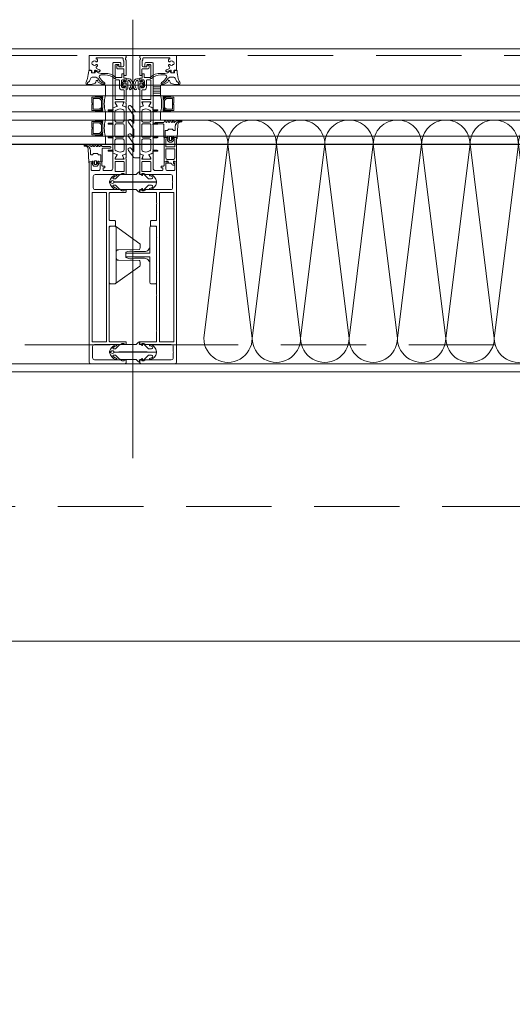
# Model space of a CAD drawing. Header units: millimetres. Extents: x 144573 to 336993, y 74252 to 247042.
# Tile 187 of 256: x 151319 to 151686, y 197585 to 198317. Entities that reach past the tile are written whole.
import ezdxf

# ---------------------------------------------------------------- set-up
doc = ezdxf.new("R2010")
doc.units = ezdxf.units.MM
doc.linetypes.add('ČÁRKOVANÁ', pattern=[19.05, 12.7, -6.35])
for name, color, linetype, lineweight in [('FASÁDA DETAILNÍ', 255, 'Continuous', 0), ('NOVA', 255, 'Continuous', 0), ('TENKA', 255, 'Continuous', 0)]:
    doc.layers.add(name, color=color, linetype=linetype, lineweight=lineweight)

# ---------------------------------------------------------------- blocks, each defined once
blk = doc.blocks.new('284336')
for points in [[(-0.7, -9.6), (-10, -9.6, 0.414511), (-10.51, -10.11), (-10.51, -15.51, -1), (-11.69, -15.51), (-11.69, -9.6), (-12.69, -8.95, -0.668884), (-12.6, -8.23), (-11.99, -8.01, 0.766384), (-11.99, -7.21), (-12.6, -6.99, -0.76831), (-12.6, -6.23), (-11.99, -6.01, 0.766384), (-11.99, -5.21), (-12.6, -4.99, -0.76831), (-12.6, -4.23), (-11.99, -4.01, 0.766384), (-11.99, -3.21), (-12.6, -2.99, -0.877523), (-12.5, -2.22), (-12.1, -2.22, 0.698129), (-11.83, -1.5, -0.220231), (-12.89, 0.78), (-12.89, 3.45, -0.157143), (-12.82, 3.68), (-12.69, 3.42, -0.067482), (-12.48, 2.53, 0.393136), (-8.66, -1.02), (-6.1, -1.02, -0.414214), (-5.61, -1.51), (-5.61, -2.22, -0.267949), (-5.85, -2.65), (-6.35, -2.93, 0.267949), (-6.61, -3.38), (-6.61, -5.84, 0.267949), (-6.35, -6.29), (-5.85, -6.57, -0.267949), (-5.61, -7), (-5.61, -8.11, 0.414215), (-5.1, -8.62), (-0.41, -8.62), (-0.41, -9.31, -0.414212), (-0.7, -9.6)], [(-0.41, 0), (-0.41, -2, 0.990243), (-0.4, -3.02), (0.9, -3.02, 0.414214), (1.21, -2.71), (1.21, -2.61, -0.668123), (1.71, -2.4), (2.75, -3.45, -0.199004), (2.89, -3.79), (2.89, -5.43, -0.199038), (2.75, -5.77), (1.71, -6.82, -0.668191), (1.21, -6.61), (1.21, -6.51, 0.414214), (0.9, -6.2), (-0.4, -6.2, 0.990269), (-0.41, -7.22), (-0.41, -8.6), (-5.1, -8.6, -0.414215), (-5.59, -8.11), (-5.59, -7, 0.267949), (-5.84, -6.56), (-6.34, -6.27, -0.267949), (-6.59, -5.84), (-6.59, -3.38, -0.267949), (-6.34, -2.95), (-5.84, -2.66, 0.267949), (-5.59, -2.22), (-5.59, -1.51, 0.414214), (-6.1, -1), (-8.66, -1, -0.393156), (-12.46, 2.53, 0.067572), (-12.67, 3.43), (-12.8, 3.7, -0.637545), (-12.12, 3.53), (-11.92, 2.53, 0.344315), (-10.06, 0.91), (0, 0.38, -0.406913), (0.39, 0), (-0.41, 0)], [(1.7, -4.31, 0.414235), (1.2, -3.81), (-0.7, -3.81, 0.414214), (-1.2, -4.31), (-1.2, -4.91, 0.414214), (-0.7, -5.41), (1.2, -5.41, 0.414235), (1.7, -4.91), (1.7, -4.31)]]:
    blk.add_lwpolyline(points, format="xyb", close=True)
blk = doc.blocks.new('nesystémový nástavec 18')
for p, q in [((-18, 6.8), (-18, 8.8)), ((-17.5, 9.3), (-15.36, 9.3)), ((-11, 8), (-17, 8)), ((-17, 8), (-17, 6.3)), ((-15.36, 9.3), (0, 9.3)), ((-11, 1.3), (-11, 8)), ((-2.8, 8), (-9.7, 8)), ((-9.7, 1.3), (-9.7, 8)), ((0, 9.3), (0, 7.8)), ((-18, 0.5), (-18, 1.8)), ((-17, 6.3), (-17.5, 6.3)), ((-17.5, 2.3), (-17, 2.3)), ((-1.8, 0), (-17.5, 0)), ((-17, 2.3), (-17, 1.3)), ((-17, 1.3), (-11, 1.3)), ((-9.7, 1.3), (-2.8, 1.3)), ((-1.8, 2.3), (-1.8, 7)), ((0, 0), (-1.8, 0)), ((-0.5, 7.3), (-0.5, 6.8)), ((-0.4, 2.23), (-0.5, 2.04)), ((-0.5, 2.04), (-0.5, 2)), ((0, 6.3), (0.55, 6.3)), ((1.2, 2.44), (0, 2.44)), ((0, 1.5), (0, 0)), ((0.55, 6.3), (0.95, 5.9)), ((0.95, 5.9), (0.95, 4.8)), ((0.95, 4.8), (0.95, 4.14)), ((0.95, 4.14), (1.2, 4.14)), ((1.2, 1.85), (1.2, 2.44)), ((1.4, 3.94), (1.4, 3.84)), ((1.6, 3.64), (1.6, 3.64)), ((1.8, 1.37), (1.7, 1.35)), ((2.25, 1.63), (1.8, 1.37)), ((2.4, 2.84), (2.4, 1.89))]:
    blk.add_line(p, q)
for centre, radius, start, end in [((-17.5, 8.8), 0.5, 90, 180), ((-15.36, 9.8), 0.5, 270, 270.08399), ((-2.8, 7), 1, 0, 90), ((0, 7.3), 0.5, 89.99553, 180.00709), ((-17.5, 6.8), 0.5, 180.0012, 269.9988), ((-17.5, 1.8), 0.5, 89.99896, 180.00017), ((-17.5, 0.5), 0.5, 180, 270.00001), ((-2.8, 2.3), 1, 270, 0), ((0, 6.8), 0.5, 179.9949, 270.00597), ((0, 2), 0.5, 179.97164, 270.03273), ((0, 1.94), 0.5, 89.99745, 144.0007), ((0.75, 4.8), 0.2, 359.96561, 0.03439), ((1.2, 3.94), 0.2, 359.97072, 90.02491), ((1.7, 1.85), 0.5, 179.99915, 269.99998), ((1.6, 3.84), 0.2, 179.97371, 270.03503), ((1.6, 2.84), 0.8, 0.00648, 89.99188), ((2.1, 1.89), 0.3, 299.98153, 0.0183)]:
    blk.add_arc(centre, radius, start, end)
blk = doc.blocks.new('433270')
blk.add_lwpolyline([(1, 0, 0.414364), (0, -1), (0, -1.4, 0.255924), (0.23, -1.83, -0.547723), (0.23, -3.17, 0.255924), (0, -3.6), (0, -14.6, 0.414214), (0.3, -14.9), (1.2, -14.9, 0.414214), (1.7, -14.4), (1.7, -10.3, -0.414214), (2, -10), (6, -10, 0.414248), (7, -9), (7, -7.7, 0.414179), (6.5, -7.2), (5.7, -7.2, 0.414232), (5.4, -7.5), (5.4, -8.2, -0.414198), (5.1, -8.5), (2.8, -8.5, -0.414204), (1.8, -7.5), (1.8, -4.49, -0.147432), (1.97, -3.94, 0.147461), (2.4, -2.5), (2.4, -2.3, -0.414214), (2.9, -1.8), (21.87, -1.8, -0.668178), (22.22, -2.65), (22.16, -2.72, 1), (21.59, -3.29), (21.52, -3.35, 0.198912), (21.38, -3.71), (21.38, -4.05, 0.414214), (22.08, -4.75), (22.38, -4.75, 0.576988), (22.64, -4.3, -0.311246), (24.56, -4.3, 0.576988), (24.82, -4.75), (25.3, -4.75, -0.260065), (25.3, -6.65), (24.82, -6.65, 0.576988), (24.56, -7.1, -0.311246), (22.64, -7.1, 0.576988), (22.38, -6.65), (22.08, -6.65, 0.414214), (21.38, -7.35), (21.38, -7.61, 0.267949), (21.63, -8.04), (21.89, -8.2, -0.637047), (21.73, -10), (19.83, -10.7, 0.315299), (19.5, -11.17), (19.5, -11.49, 0.520567), (20.17, -11.96), (22.83, -10.99, -0.520567), (23.5, -11.46), (23.5, -12.5, 0.414062), (24, -13), (25, -13, 0.414186), (25.5, -12.5), (25.5, -11.5, -0.414182), (26, -11), (27, -11, 0.414214), (27.5, -10.5), (27.5, -0.5, 0.414214), (27, 0), (1, 0)], format="xyb", close=True)
blk = doc.blocks.new('284325')
for points in [[(0.84, -5.23, -0.560316), (0.94, -4.73), (1.94, -4.36, 0.3153), (2.14, -4.08), (2.14, -1.89, 0.451558), (1.8, -1.59), (0.9, -1.7, -0.399586), (0.57, -1.46), (0.3, -0.07, -0.415977), (0.53, 0.29, 0.024107), (6.15, 1.24, 0.076636), (8.99, 2.34, -0.577615), (10.79, 1.3), (10.02, 1.37, 0.283171), (9.08, 0.9, -0.168429), (7.07, -0.74), (5.9, -1.16, 0.315302), (5.24, -2.1), (5.24, -4.21, 0.269719), (6.76, -6.82, -0.194797), (10.18, -11.53, -0.342663), (9.17, -11.17, 0.119207), (5.43, -7.59, 0.578571), (3.63, -8.62), (3.63, -11.77, 0.176415), (6.16, -18.72, -1), (5.24, -19.49, -0.176415), (2.43, -11.77), (2.43, -8.89, 0.208286), (0.84, -5.23)], [(8.95, -6.65), (10.32, -8.78, -0.134555), (10.79, -10.63, -0.339795), (10.19, -11.53, 0.194788), (6.76, -6.81, -0.269736), (5.25, -4.21), (5.25, -2.1, -0.315302), (5.9, -1.17), (7.07, -0.74, 0.168429), (9.09, 0.89, -0.283167), (10.01, 1.36), (10.79, 1.29), (10.79, -0.74, -0.070852), (10.71, -1.3), (9.95, -3.93, -0.241839), (9.08, -4.83), (7.93, -5.22, 0.836024), (8.08, -6.19), (8.11, -6.19, -0.255349), (8.95, -6.65)]]:
    blk.add_lwpolyline(points, format="xyb", close=True)
blk = doc.blocks.new('*U1335')
for points in [[(0, 0, 0.414243), (0.1, 0.1), (0, 0.9, -1.0001), (0.2, 0.9), (0.1, 0.1, 0.414228), (0.2, 0, 0.414228)], [(0.2, 0, 0.414243), (0.3, 0.1), (0.2, 0.9, -1.0001), (0.4, 0.9), (0.3, 0.1, 0.414228), (0.4, 0, 0.414228)], [(0.4, 0, 0.414243), (0.5, 0.1), (0.4, 0.9, -1.0001), (0.6, 0.9), (0.5, 0.1, 0.414228), (0.6, 0, 0.414228)], [(0.6, 0, 0.414243), (0.7, 0.1), (0.6, 0.9, -1.0001), (0.8, 0.9), (0.7, 0.1, 0.414228), (0.8, 0, 0.414228)], [(0.8, 0, 0.414243), (0.9, 0.1), (0.8, 0.9, -1.0001), (1, 0.9), (0.9, 0.1, 0.414228), (1, 0, 0.414228)], [(1, 0, 0.414243), (1.1, 0.1), (1, 0.9, -1.0001), (1.2, 0.9), (1.1, 0.1, 0.414228), (1.2, 0, 0.414228)], [(1.2, 0, 0.414243), (1.3, 0.1), (1.2, 0.9, -1.0001), (1.4, 0.9), (1.3, 0.1, 0.414228), (1.4, 0, 0.414228)], [(1.4, 0, 0.414243), (1.5, 0.1), (1.4, 0.9, -1.0001), (1.6, 0.9), (1.5, 0.1, 0.414228), (1.6, 0, 0.414228)], [(1.6, 0, 0.414243), (1.7, 0.1), (1.6, 0.9, -1.0001), (1.8, 0.9), (1.7, 0.1, 0.414228), (1.8, 0, 0.414228)], [(1.8, 0, 0.414243), (1.9, 0.1), (1.8001, 0.9, -1.0001), (2, 0.9), (1.9001, 0.1, 0.414228), (2, 0, 0.414228)]]:
    blk.add_lwpolyline(points, format="xyb")
blk = doc.blocks.new('244748_a')
blk.add_lwpolyline([(8.32, -1.69, 0.082248), (6.34, -0.9, -1.09695), (6.94, -0.1, -0.315353), (11.26, -5.15, -0.480529), (10.87, -5.64), (4.27, -5.64), (4.08, -5.45), (-16.53, -5.45), (-16.72, -5.64), (-20.43, -5.64, 0.574019), (-21.93, -4.78), (-22.99, -5.4, 0.524827), (-22.99, -5.9), (-21.93, -6.52, 0.574021), (-20.43, -5.66), (-16.72, -5.66), (-16.53, -5.85), (4.08, -5.85), (4.27, -5.66), (10.87, -5.66, -0.480529), (11.26, -6.15, -0.326229), (6.88, -11.09, -1.09695), (6.28, -10.3, 0.081457), (8.32, -9.61, 0.599203), (7.48, -8.05), (5.52, -8.05, 0.198965), (5.17, -8.2), (2.22, -11.15), (0.93, -12.01, -0.738038), (0.51, -11.62), (0.87, -11, 1), (0.35, -10.7), (0, -11.3), (-0.98, -11.3, 0.619205), (-1.45, -12.06), (-1.28, -12.43, -0.808139), (-2.04, -13.04), (-3.63, -11.44, 0.198906), (-4.34, -11.15), (-14.99, -11.15, -0.198936), (-16.76, -10.42), (-18.98, -8.2, 0.198942), (-19.33, -8.05), (-20.67, -8.05, 0.500217), (-21.09, -8.73, 0.122037), (-18.5, -10.27, -1.093735), (-19.1, -11.07, -0.240768), (-23.7, -6.07, -0.106226), (-23.7, -5.23, -0.256232), (-19, -0.13, -1.093735), (-18.4, -0.92, 0.116856), (-21.09, -2.57, 0.500217), (-20.67, -3.25), (-19.33, -3.25, 0.198942), (-18.98, -3.1), (-16.75, -0.88, -0.198936), (-14.99, -0.15), (-4.34, -0.15, 0.198907), (-3.63, 0.14), (-2.04, 1.74, -0.808139), (-1.28, 1.13), (-1.45, 0.76, 0.619205), (-0.98, 0), (0, 0), (0.35, -0.6, 1), (0.87, -0.3), (0.51, 0.32, -0.738038), (0.93, 0.71), (2.22, -0.15), (5.17, -3.1, 0.198965), (5.52, -3.25), (7.48, -3.25, 0.599203)], format="xyb", close=True)
blk = doc.blocks.new('236134_0100_s_v')
for points in [[(22.8, -23), (22.8, -5), (42, -5, 0.414214), (43, -4), (43, -1, 0.414214), (42, 0), (1, 0, 0.414214), (0, -1), (0, -4, 0.414214), (1, -5), (20.2, -5), (20.2, -23)], [(15, -5, -0.414214), (19, -9), (19, -16.57, 0.165764), (19.53, -23), (23.47, -23, 0.165764), (24, -16.57), (24, -9, -0.414214), (28, -5)]]:
    blk.add_lwpolyline(points, format="xyb")
blk = doc.blocks.new('236134_0200_s_v')
for points in [[(19.58, 5, -0.41166), (17.58, 6.98), (17.45, 22.25, 0.344217), (17.07, 22.73), (16, 23), (14, 23, 0.240828), (13.19, 22.59), (0.19, 4.59)], [(23.42, 5, 0.41166), (25.42, 6.98), (25.55, 22.25, -0.344217), (25.93, 22.73), (27, 23), (29, 23, -0.240828), (29.81, 22.59), (42.81, 4.59)]]:
    blk.add_lwpolyline(points, format="xyb")
blk.add_lwpolyline([(42, 5), (1, 5, 0.414214), (0, 4), (0, 1, 0.414214), (1, 0), (42, 0, 0.414214), (43, 1), (43, 4, 0.414214)], format="xyb", close=True)
blk = doc.blocks.new('288126')
for points in [[(-16.5, 0), (16.5, 0)], [(-21.36, -6.34), (-17.8, -3.69)], [(-14.71, -4.5), (-19.87, -8.34)], [(-17, -2.08), (-17, -0.5)], [(-8.83, -4.3), (-14.11, -4.3)], [(-10.96, -6.34), (-8.71, -4.66)], [(-4.31, -4.5), (-9.47, -8.34)], [(1.81, -4.3), (-3.71, -4.3)], [(-0.35, -6.36), (1.93, -4.66)], [(6.33, -4.5), (1.14, -8.37)], [(12.21, -4.3), (6.93, -4.3)], [(10.05, -6.36), (12.33, -4.66)], [(16.6, -4.6), (11.54, -8.37)], [(17, -0.5), (17, -3.8)]]:
    blk.add_lwpolyline(points)
for centre, radius, start, end in [((16.5, -0.5), 0.5, 0, 90), ((-20.61, -7.34), 1.25, 126.70591, 306.70591), ((-16.5, -0.5), 0.5, 90, 180), ((-10.21, -7.34), 1.25, 126.70591, 306.70591), ((0.4, -7.37), 1.25, 126.70591, 306.70591), ((10.8, -7.37), 1.25, 126.70591, 306.70591), ((16, -3.8), 1, 306.70591, 0)]:
    blk.add_arc(centre, radius, start, end)
at = {"extrusion": (0, 0, -1)}
for centre, radius, start, end in [((19, -2.08), 2, 180, 233.29409), ((14.11, -5.3), 1, 53.29409, 90), ((8.83, -4.5), 0.2, 90, 233.29409), ((3.71, -5.3), 1, 53.29409, 90), ((-1.81, -4.5), 0.2, 90, 233.29409), ((-6.93, -5.3), 1, 53.29409, 90), ((-12.21, -4.5), 0.2, 90, 233.29409)]:
    blk.add_arc(centre, radius, start, end, dxfattribs=at)
blk = doc.blocks.new('246426')
for points in [[(-1.84, 0.64), (-2.86, -0.38, 0.198926), (-3.15, -1.09), (-3.15, -2.31, 0.198926), (-2.86, -3.02), (-1.84, -4.04, 0.637051), (-1.5, -3.92), (-1.45, -3.4), (-0.3, -3.4, -0.41484), (0, -3.7), (0, -5.19, 0.414232), (0.5, -5.69), (2.14, -5.69, 0.071862), (2.2, -5.68, 0.157876), (3.73, -4.64, 0.360336), (3.48, 2.39, 0.964062), (2.54, 1.48, -0.403385), (2.25, -4.34, -0.190964), (2.11, -4.39), (1.7, -4.39, -0.414214), (1.2, -3.89), (1.2, 1.31, 0.414201), (0.2, 2.31), (0, 2.31), (0, 0.3, -0.414214), (-0.3, 0), (-1.45, 0), (-1.5, 0.52, 0.637051), (-1.84, 0.64)], [(-2.25, -1.4, -0.414214), (-1.85, -1), (-0.4, -1, -0.414214), (0, -1.4), (0, -2, -0.414214), (-0.4, -2.4), (-1.85, -2.4, -0.414214), (-2.25, -2), (-2.25, -1.4)]]:
    blk.add_lwpolyline(points, format="xyb", close=True)

msp = doc.modelspace()

# ---------------------------------------------------------------- hatches: boundary and pattern name
at = {"layer": 'FASÁDA DETAILNÍ'}
h = msp.add_hatch(dxfattribs=at)
h.set_pattern_fill('ANSI31', color=256, scale=0.5, angle=495)
h.set_pattern_definition([(180, (141104.0589, 130529.9017), (-7e-16, -1.5875), [])])
h.paths.add_polyline_path([(151418.48, 198260.259), (151423.98, 198260.259), (151423.98, 198268.259), (151418.48, 198268.259)])

# ---------------------------------------------------------------- linework, layer by layer
for p, q in [((151403.48, 197991.135), (151403.48, 198316.826)), ((146726.48, 198268.259), (157106.98, 198268.259)), ((150831.98, 198268.259), (151885.98, 198268.259)), ((151382.98, 198268.259), (151382.98, 198260.259)), ((151423.98, 198268.259), (151885.98, 198268.259)), ((151423.98, 198260.259), (151423.98, 198268.259)), ((157106.98, 198260.259), (146726.48, 198260.259)), ((151885.98, 198260.259), (150831.98, 198260.259)), ((151885.98, 198260.259), (151423.98, 198260.259)), ((146726.48, 198248.259), (157106.98, 198248.259)), ((150831.98, 198248.259), (151885.98, 198248.259)), ((151382.98, 198248.259), (151382.98, 198242.259)), ((151423.98, 198248.259), (151885.98, 198248.259)), ((151423.98, 198242.259), (151423.98, 198248.259)), ((157106.98, 198242.259), (146726.48, 198242.259)), ((151885.98, 198242.259), (150831.98, 198242.259)), ((151885.98, 198242.259), (151423.98, 198242.259)), ((146726.48, 198230.259), (158164.518, 198230.259)), ((149784.479, 198230.259), (151885.98, 198230.259)), ((151382.98, 198230.259), (151382.98, 198224.259)), ((158151.479, 198224.259), (146726.48, 198224.259)), ((151885.98, 198224.214), (149784.479, 198224.155)), ((153454.98, 198061.259), (150617.98, 198061.259))]:
    msp.add_line(p, q, dxfattribs=at)
for points in [[(173301.48, 174615.259), (146721.48, 174615.259), (146721.48, 198295.259), (173301.48, 198295.259)], [(151418.48, 198268.259), (151423.98, 198268.259), (151423.98, 198260.259), (151418.48, 198260.259)], [(151372.98, 198249.259), (151378.98, 198249.259), (151380.98, 198251.259), (151380.98, 198257.259), (151378.98, 198259.259), (151372.98, 198259.259), (151372.98, 198254.759), (151373.48, 198254.759), (151373.48, 198253.759), (151372.98, 198253.759)], [(151433.98, 198249.259), (151427.98, 198249.259), (151425.98, 198251.259), (151425.98, 198257.259), (151427.98, 198259.259), (151433.98, 198259.259), (151433.98, 198254.759), (151433.48, 198254.759), (151433.48, 198253.759), (151433.98, 198253.759)], [(151373.98, 198258.259), (151373.98, 198250.259), (151378.566, 198250.259), (151379.98, 198251.673), (151379.98, 198256.706), (151378.566, 198258.259)], [(151432.98, 198258.259), (151432.98, 198250.259), (151428.394, 198250.259), (151426.98, 198251.673), (151426.98, 198256.706), (151428.394, 198258.259)], [(151372.98, 198231.259), (151378.98, 198231.259), (151380.98, 198233.259), (151380.98, 198239.259), (151378.98, 198241.259), (151372.98, 198241.259), (151372.98, 198236.759), (151373.48, 198236.759), (151373.48, 198235.759), (151372.98, 198235.759)], [(151373.98, 198240.259), (151373.98, 198232.259), (151378.566, 198232.259), (151379.98, 198233.673), (151379.98, 198238.706), (151378.566, 198240.259)], [(173061.48, 174855.259), (146961.48, 174855.259), (146961.48, 198055.259), (173061.48, 198055.259)]]:
    msp.add_lwpolyline(points, close=True, dxfattribs=at)
at = {"layer": 'FASÁDA DETAILNÍ', "linetype": 'ČÁRKOVANÁ', "ltscale": 5}
for points in [[(173296.48, 174620.259), (146726.48, 174620.259), (146726.48, 198290.259), (173296.48, 198290.259)], [(173081.48, 174835.259), (146941.48, 174835.259), (146941.48, 198075.259), (173081.48, 198075.259)], [(172961.48, 174955.259), (147061.48, 174955.259), (147061.48, 197955.259), (172961.48, 197955.259)]]:
    msp.add_lwpolyline(points, close=True, dxfattribs=at)
at = {"layer": 'FASÁDA DETAILNÍ'}
for points in [[(151398.48, 198255.759), (151398.48, 198266.758, 0.4144257), (151397.98, 198267.259), (151397.487, 198267.259), (151397.487, 198266.259), (151395.987, 198266.259, -0.4142136), (151394.987, 198267.259), (151394.987, 198268.759, -0.3999851), (151394.987, 198269.759), (151394.987, 198271.259, -0.4142136), (151395.987, 198272.259), (151397.48, 198272.259), (151397.48, 198271.259), (151397.98, 198271.259, 0.4144559), (151398.48, 198271.759), (151398.479, 198273.059, 0.4139712), (151398.179, 198273.359), (151396.98, 198273.359, -0.4142136), (151396.68, 198273.659), (151396.68, 198276.659), (151395.68, 198276.659, 0.4142136), (151395.18, 198276.159), (151395.18, 198274.259, -0.4142136), (151394.68, 198273.759), (151391.18, 198273.759, -0.4142056), (151390.18, 198274.759), (151390.18, 198283.059, -0.4142063), (151390.68, 198283.559), (151392.58, 198283.559, -0.414219), (151393.08, 198283.059), (151393.08, 198282.259, 0.4142136), (151393.58, 198281.759), (151394.08, 198281.759, 0.4142136), (151394.58, 198282.259), (151394.58, 198284.059, 0.4142136), (151393.58, 198285.059), (151389.48, 198285.059, 0.4142136), (151388.48, 198284.059), (151388.48, 198255.759), (151388.48, 198251.658, 0.5773503), (151389.08, 198251.312), (151389.943, 198251.81), (151391.435, 198252.238, 0.4887011), (151391.612, 198252.677), (151390.18, 198255.143), (151390.18, 198255.564, -0.4325656), (151390.38, 198255.759), (151396.685, 198255.759, -0.5483974), (151396.87, 198255.477), (151395.802, 198253.093, 0.4253361), (151395.91, 198252.826), (151397.933, 198252.009, 0.5315625), (151398.482, 198252.38), (151398.482, 198254.445, 0.2313061), (151398.367, 198254.681, -0.3061853), (151398.263, 198255.001), (151398.48, 198255.759)], [(151408.48, 198255.759), (151408.48, 198266.758, -0.4144257), (151408.98, 198267.259), (151409.473, 198267.259), (151409.473, 198266.259), (151410.973, 198266.259, 0.4142136), (151411.973, 198267.259), (151411.973, 198268.759, 0.3999851), (151411.973, 198269.759), (151411.973, 198271.259, 0.4142136), (151410.973, 198272.259), (151409.48, 198272.259), (151409.48, 198271.259), (151408.98, 198271.259, -0.4144559), (151408.48, 198271.759), (151408.481, 198273.059, -0.4139712), (151408.781, 198273.359), (151409.98, 198273.359, 0.4142136), (151410.28, 198273.659), (151410.28, 198276.659), (151411.28, 198276.659, -0.4142136), (151411.78, 198276.159), (151411.78, 198274.259, 0.4142136), (151412.28, 198273.759), (151415.78, 198273.759, 0.4142056), (151416.78, 198274.759), (151416.78, 198283.059, 0.4142063), (151416.28, 198283.559), (151414.38, 198283.559, 0.414219), (151413.88, 198283.059), (151413.88, 198282.259, -0.4142136), (151413.38, 198281.759), (151412.88, 198281.759, -0.4142136), (151412.38, 198282.259), (151412.38, 198284.059, -0.4142136), (151413.38, 198285.059), (151417.48, 198285.059, -0.4142136), (151418.48, 198284.059), (151418.48, 198255.759), (151418.48, 198251.658, -0.5773503), (151417.88, 198251.312), (151417.017, 198251.81), (151415.525, 198252.238, -0.4887011), (151415.348, 198252.677), (151416.78, 198255.143), (151416.78, 198255.564, 0.4325656), (151416.58, 198255.759), (151410.275, 198255.759, 0.5483974), (151410.09, 198255.477), (151411.158, 198253.093, -0.4253361), (151411.05, 198252.826), (151409.027, 198252.009, -0.5315625), (151408.478, 198252.38), (151408.478, 198254.445, -0.2313061), (151408.593, 198254.681, 0.3061853), (151408.697, 198255.001), (151408.48, 198255.759)], [(151390.18, 198257.959), (151390.18, 198271.659, -0.4142136), (151390.68, 198272.159), (151392.887, 198272.159, -0.4142136), (151393.387, 198271.659), (151393.387, 198266.688, 0.4111388), (151395.387, 198264.659), (151396.38, 198264.659, -0.4142136), (151396.88, 198264.159), (151396.88, 198257.959, -0.4142136), (151396.38, 198257.459), (151390.68, 198257.459, -0.4142136), (151390.18, 198257.959)], [(151416.78, 198257.959), (151416.78, 198271.659, 0.4142136), (151416.28, 198272.159), (151414.073, 198272.159, 0.4142136), (151413.573, 198271.659), (151413.573, 198266.688, -0.4111388), (151411.573, 198264.659), (151410.58, 198264.659, 0.4142136), (151410.08, 198264.159), (151410.08, 198257.959, 0.4142136), (151410.58, 198257.459), (151416.28, 198257.459, 0.4142136), (151416.78, 198257.959)], [(151398.48, 198217.597), (151398.481, 198229.509), (151398.48, 198251.42, 0.3058367), (151398.167, 198251.883), (151395.88, 198252.806, -0.4253361), (151395.772, 198253.073), (151396.489, 198254.692, 0.5437525), (151395.804, 198255.749), (151390.9, 198255.749, 0.5781822), (151390.381, 198254.847), (151391.642, 198252.655, -0.4885049), (151391.466, 198252.216), (151389.951, 198251.782), (151388.63, 198251.02, 0.2824777), (151388.481, 198250.744), (151388.481, 198250.298, -1.4470094), (151388.349, 198249.948), (151385.381, 198249.948, 1), (151385.381, 198249.148), (151388.349, 198249.148, -1.4470094), (151388.481, 198248.798), (151388.481, 198240.259, -1.4470094), (151388.349, 198239.909), (151385.381, 198239.909, 1), (151385.381, 198239.109), (151388.349, 198239.109, -1.4470094), (151388.481, 198238.758), (151388.481, 198230.259, -1.4470094), (151388.349, 198229.909), (151385.381, 198229.909, 1), (151385.381, 198229.109), (151388.349, 198229.109, -1.4470094), (151388.481, 198228.758), (151388.481, 198220.219, -1.4470094), (151388.349, 198219.869), (151385.381, 198219.869, 1), (151385.381, 198219.069), (151388.349, 198219.069, -1.4470094), (151388.481, 198218.718), (151388.481, 198218.273, 0.2824777), (151388.63, 198217.997), (151389.951, 198217.235), (151391.466, 198216.801, -0.4885049), (151391.642, 198216.361), (151390.381, 198214.17, 0.5781822), (151390.9, 198213.269), (151395.804, 198213.269, 0.5437525), (151396.489, 198214.325), (151395.772, 198215.944, -0.4253361), (151395.88, 198216.211), (151398.167, 198217.134, 0.3058367), (151398.48, 198217.597)], [(151408.48, 198217.597), (151408.479, 198229.509), (151408.48, 198251.42, -0.3058367), (151408.793, 198251.883), (151411.08, 198252.806, 0.4253361), (151411.188, 198253.073), (151410.471, 198254.692, -0.5437525), (151411.156, 198255.749), (151416.06, 198255.749, -0.5781822), (151416.579, 198254.847), (151415.318, 198252.655, 0.4885049), (151415.494, 198252.216), (151417.009, 198251.782), (151418.33, 198251.02, -0.2824777), (151418.479, 198250.744), (151418.479, 198250.298, 1.4470094), (151418.611, 198249.948), (151421.579, 198249.948, -1), (151421.579, 198249.148), (151418.611, 198249.148, 1.4470094), (151418.479, 198248.798), (151418.479, 198240.259, 1.4470094), (151418.611, 198239.909), (151421.579, 198239.909, -1), (151421.579, 198239.109), (151418.611, 198239.109, 1.4470094), (151418.479, 198238.758), (151418.479, 198230.259, 1.4470094), (151418.611, 198229.909), (151421.579, 198229.909, -1), (151421.579, 198229.109), (151418.611, 198229.109, 1.4470094), (151418.479, 198228.758), (151418.479, 198220.219, 1.4470094), (151418.611, 198219.869), (151421.579, 198219.869, -1), (151421.579, 198219.069), (151418.611, 198219.069, 1.4470094), (151418.479, 198218.718), (151418.479, 198218.273, -0.2824777), (151418.33, 198217.997), (151417.009, 198217.235), (151415.494, 198216.801, 0.4885049), (151415.318, 198216.361), (151416.579, 198214.17, -0.5781822), (151416.06, 198213.269), (151411.156, 198213.269, -0.5437525), (151410.471, 198214.325), (151411.188, 198215.944, 0.4253361), (151411.08, 198216.211), (151408.793, 198217.134, -0.3058367), (151408.48, 198217.597)], [(151396.881, 198248.709), (151396.881, 198241.809, -0.4142178), (151395.881, 198240.809), (151391.081, 198240.809, -0.4142178), (151390.081, 198241.809), (151390.081, 198248.171, -0.305619), (151391.018, 198249.561), (151392.943, 198250.34, -0.1764286), (151394.994, 198250.412), (151395.845, 198250.135, -0.3249157), (151396.881, 198248.709)], [(151410.079, 198248.709), (151410.079, 198241.809, 0.4142178), (151411.079, 198240.809), (151415.879, 198240.809, 0.4142178), (151416.879, 198241.809), (151416.879, 198248.171, 0.305619), (151415.942, 198249.561), (151414.018, 198250.34, 0.1764286), (151411.966, 198250.412), (151411.116, 198250.135, 0.3249157), (151410.079, 198248.709)], [(151396.881, 198238.509), (151396.881, 198230.509, -0.4142136), (151395.881, 198229.509), (151391.081, 198229.509, -0.4142136), (151390.081, 198230.509), (151390.081, 198238.509, -0.4142136), (151391.081, 198239.509), (151395.881, 198239.509, -0.4142136), (151396.881, 198238.509)], [(151410.079, 198238.509), (151410.079, 198230.509, 0.4142136), (151411.079, 198229.509), (151415.879, 198229.509, 0.4142136), (151416.879, 198230.509), (151416.879, 198238.509, 0.4142136), (151415.879, 198239.509), (151411.079, 198239.509, 0.4142136), (151410.079, 198238.509)], [(151396.881, 198227.209), (151396.881, 198220.308, -0.3249157), (151395.845, 198218.882), (151394.994, 198218.605, -0.1764286), (151392.943, 198218.678), (151391.018, 198219.456, -0.305619), (151390.081, 198220.846), (151390.081, 198227.209, -0.4142178), (151391.081, 198228.209), (151395.881, 198228.209, -0.4142178), (151396.881, 198227.209)], [(151410.079, 198227.209), (151410.079, 198220.308, 0.3249157), (151411.116, 198218.882), (151411.966, 198218.605, 0.1764286), (151414.018, 198218.678), (151415.942, 198219.456, 0.305619), (151416.879, 198220.846), (151416.879, 198227.209, 0.4142178), (151415.879, 198228.209), (151411.079, 198228.209, 0.4142178), (151410.079, 198227.209)], [(151370.98, 198062.259), (151370.98, 198210.759, -0.4142136), (151371.48, 198211.259), (151372.78, 198211.259, -0.4142197), (151373.28, 198210.759), (151373.28, 198210.259), (151372.28, 198210.259), (151372.28, 198205.759, 0.4142136), (151373.28, 198204.759), (151377.98, 198204.759, 0.4142136), (151378.98, 198205.759), (151378.98, 198210.259), (151377.28, 198210.259), (151377.28, 198210.759, -0.4142012), (151377.78, 198211.259), (151379.78, 198211.259, -0.4142136), (151380.28, 198210.759), (151380.28, 198208.615, 0.4142136), (151380.78, 198208.115), (151382.58, 198208.115), (151382.58, 198206.864), (151381.38, 198206.864), (151381.38, 198205.059, 0.4142136), (151381.68, 198204.759), (151386.979, 198204.759, 0.4141667), (151388.479, 198206.258), (151388.48, 198213.256), (151388.48, 198217.356, -0.5773503), (151389.08, 198217.703), (151389.943, 198217.204), (151391.435, 198216.777, -0.4887011), (151391.612, 198216.337), (151390.18, 198213.872), (151390.18, 198213.451, 0.4325656), (151390.38, 198213.256), (151396.685, 198213.256, 0.5483974), (151396.87, 198213.538), (151395.802, 198215.922, -0.4253361), (151395.91, 198216.189), (151397.933, 198217.005, -0.5315629), (151398.482, 198216.634), (151398.482, 198214.57, -0.2313061), (151398.367, 198214.334, 0.3061853), (151398.263, 198214.014), (151398.48, 198213.256), (151398.48, 198202.753, -0.4142136), (151397.48, 198201.753), (151396.98, 198201.753), (151396.98, 198202.553), (151395.48, 198202.553), (151394.336, 198201.893, -0.1316504), (151393.836, 198201.759), (151375.472, 198201.759, 0.4142136), (151373.972, 198200.259), (151373.972, 198196.758, 0.3999851), (151373.972, 198195.758), (151373.972, 198192.059, 0.4142136), (151375.472, 198190.559), (151393.836, 198190.559, -0.1316504), (151394.336, 198190.425), (151395.48, 198189.764), (151396.98, 198189.764), (151396.98, 198190.564), (151397.48, 198190.564, -0.4142136), (151398.48, 198189.564), (151398.48, 198189.059, -0.4142136), (151397.98, 198188.559), (151386.38, 198188.559, 0.4142136), (151385.88, 198188.059), (151385.88, 198180.659, 0.3999851), (151385.88, 198179.659), (151385.88, 198168.059, 0.4142136), (151386.38, 198167.559), (151389.98, 198167.559, -0.4142136), (151390.48, 198167.059), (151390.48, 198164.059, -0.4142136), (151389.98, 198163.559), (151386.38, 198163.559, 0.4142136), (151385.88, 198163.059), (151385.88, 198155.759, 0.38324), (151385.88, 198154.759), (151385.88, 198129.259, 0.38324), (151385.88, 198128.259), (151385.88, 198112.759, 0.38324), (151385.88, 198111.759), (151385.88, 198086.259, 0.38324), (151385.88, 198085.259), (151385.88, 198077.959, 0.4142136), (151386.38, 198077.459), (151397.98, 198077.459, -0.4142136), (151398.48, 198076.959), (151398.48, 198076.459, -0.4142136), (151397.48, 198075.459), (151396.98, 198075.459), (151396.98, 198076.259), (151395.48, 198076.259), (151394.326, 198075.593, -0.1169365), (151393.826, 198075.459), (151374.972, 198075.459, 0.4142315), (151373.472, 198073.959), (151373.472, 198070.249, 0.3999851), (151373.472, 198069.249), (151373.472, 198065.759, 0.4142315), (151374.972, 198064.259), (151393.826, 198064.259, -0.1169365), (151394.326, 198064.125), (151395.48, 198063.459), (151396.98, 198063.459), (151396.98, 198064.259), (151397.48, 198064.259, -0.4142136), (151398.48, 198063.259), (151398.48, 198062.259, -0.4142136), (151397.48, 198061.259), (151371.98, 198061.259, -0.4142135), (151370.98, 198062.259)], [(151435.98, 198062.259), (151435.98, 198210.759, 0.4142136), (151435.48, 198211.259), (151434.18, 198211.259, 0.4142197), (151433.68, 198210.759), (151433.68, 198210.259), (151434.68, 198210.259), (151434.68, 198205.759, -0.4142136), (151433.68, 198204.759), (151428.98, 198204.759, -0.4142136), (151427.98, 198205.759), (151427.98, 198210.259), (151429.68, 198210.259), (151429.68, 198210.759, 0.4142012), (151429.18, 198211.259), (151427.18, 198211.259, 0.4142136), (151426.68, 198210.759), (151426.68, 198208.615, -0.4142136), (151426.18, 198208.115), (151424.38, 198208.115), (151424.38, 198206.864), (151425.58, 198206.864), (151425.58, 198205.059, -0.4142136), (151425.28, 198204.759), (151419.981, 198204.759, -0.4141667), (151418.481, 198206.258), (151418.48, 198213.256), (151418.48, 198217.356, 0.5773503), (151417.88, 198217.703), (151417.017, 198217.204), (151415.525, 198216.777, 0.4887011), (151415.348, 198216.337), (151416.78, 198213.872), (151416.78, 198213.451, -0.4325656), (151416.58, 198213.256), (151410.275, 198213.256, -0.5483974), (151410.09, 198213.538), (151411.158, 198215.922, 0.4253361), (151411.05, 198216.189), (151409.027, 198217.005, 0.5315629), (151408.478, 198216.634), (151408.478, 198214.57, 0.2313061), (151408.593, 198214.334, -0.3061853), (151408.697, 198214.014), (151408.48, 198213.256), (151408.48, 198202.753, 0.4142136), (151409.48, 198201.753), (151409.98, 198201.753), (151409.98, 198202.553), (151411.48, 198202.553), (151412.624, 198201.893, 0.1316504), (151413.124, 198201.759), (151431.488, 198201.759, -0.4142136), (151432.988, 198200.259), (151432.988, 198196.758, -0.3999851), (151432.988, 198195.758), (151432.988, 198192.059, -0.4142136), (151431.488, 198190.559), (151413.124, 198190.559, 0.1316504), (151412.624, 198190.425), (151411.48, 198189.764), (151409.98, 198189.764), (151409.98, 198190.564), (151409.48, 198190.564, 0.4142136), (151408.48, 198189.564), (151408.48, 198189.059, 0.4142136), (151408.98, 198188.559), (151420.58, 198188.559, -0.4142136), (151421.08, 198188.059), (151421.08, 198180.659, -0.3999851), (151421.08, 198179.659), (151421.08, 198168.059, -0.4142136), (151420.58, 198167.559), (151416.98, 198167.559, 0.4142136), (151416.48, 198167.059), (151416.48, 198164.059, 0.4142136), (151416.98, 198163.559), (151420.58, 198163.559, -0.4142136), (151421.08, 198163.059), (151421.08, 198155.759, -0.38324), (151421.08, 198154.759), (151421.08, 198129.259, -0.38324), (151421.08, 198128.259), (151421.08, 198112.759, -0.38324), (151421.08, 198111.759), (151421.08, 198086.259, -0.38324), (151421.08, 198085.259), (151421.08, 198077.959, -0.4142136), (151420.58, 198077.459), (151408.98, 198077.459, 0.4142136), (151408.48, 198076.959), (151408.48, 198076.459, 0.4142136), (151409.48, 198075.459), (151409.98, 198075.459), (151409.98, 198076.259), (151411.48, 198076.259), (151412.634, 198075.593, 0.1169365), (151413.134, 198075.459), (151431.988, 198075.459, -0.4142315), (151433.488, 198073.959), (151433.488, 198070.249, -0.3999851), (151433.488, 198069.249), (151433.488, 198065.759, -0.4142315), (151431.988, 198064.259), (151413.134, 198064.259, 0.1169365), (151412.634, 198064.125), (151411.48, 198063.459), (151409.98, 198063.459), (151409.98, 198064.259), (151409.48, 198064.259, 0.4142136), (151408.48, 198063.259), (151408.48, 198062.259, 0.4142136), (151409.48, 198061.259), (151434.98, 198061.259, 0.4142135), (151435.98, 198062.259)], [(151396.38, 198203.959, 0.4142136), (151396.88, 198204.459), (151396.88, 198210.959, 0.4142136), (151396.38, 198211.459), (151390.68, 198211.459, 0.4142136), (151390.18, 198210.959), (151390.18, 198204.459, 0.4142136), (151390.68, 198203.959), (151396.38, 198203.959)], [(151410.58, 198203.959, -0.4142136), (151410.08, 198204.459), (151410.08, 198210.959, -0.4142136), (151410.58, 198211.459), (151416.28, 198211.459, -0.4142136), (151416.78, 198210.959), (151416.78, 198204.459, -0.4142136), (151416.28, 198203.959), (151410.58, 198203.959)], [(151373.08, 198188.059), (151373.08, 198077.959, 0.4142136), (151373.58, 198077.459), (151383.28, 198077.459, 0.4142136), (151383.78, 198077.959), (151383.78, 198188.059, 0.4142136), (151383.28, 198188.559), (151373.58, 198188.559, 0.4142136), (151373.08, 198188.059)], [(151433.88, 198188.059), (151433.88, 198077.959, -0.4142136), (151433.38, 198077.459), (151423.68, 198077.459, -0.4142136), (151423.18, 198077.959), (151423.18, 198188.059, -0.4142136), (151423.68, 198188.559), (151433.38, 198188.559, -0.4142136), (151433.88, 198188.059)]]:
    msp.add_lwpolyline(points, format="xyb", close=True, dxfattribs=at)
msp.add_lwpolyline([(151821.98, 198061.259), (151434.98, 198061.259)], dxfattribs=at)
for centre, radius, start, end in [((151375.117, 198259.759), 0.596, 303.03656, 56.96344), ((151375.41, 198259.759), 0.596, 303.03656, 56.96344), ((151375.702, 198259.759), 0.596, 303.03656, 56.96344), ((151375.995, 198259.759), 0.596, 303.03656, 56.96344), ((151376.287, 198259.759), 0.596, 303.03656, 56.96344), ((151376.58, 198259.759), 0.596, 303.03656, 56.96344), ((151376.872, 198259.759), 0.596, 303.03656, 56.96344), ((151377.165, 198259.759), 0.596, 303.03656, 56.96344), ((151377.457, 198259.759), 0.596, 303.03656, 56.96344), ((151377.75, 198259.759), 0.596, 303.03656, 56.96344), ((151378.042, 198259.759), 0.596, 303.03656, 56.96344), ((151378.335, 198259.759), 0.596, 303.03656, 56.96344), ((151378.627, 198259.759), 0.596, 303.03656, 56.96344), ((151378.64, 198259.621), 0.879, 313.994908, 46.496438), ((151378.549, 198259.473), 1.263, 321.965628, 38.499565), ((151378.389, 198259.334), 1.712, 327.294949, 32.685651), ((151378.145, 198259.189), 2.248, 331.527342, 28.402815), ((151377.796, 198259.021), 2.897, 335.306674, 25.295152), ((151377.429, 198258.907), 3.546, 337.293824, 22.409048), ((151404.871, 198254.259), 22.699, 164.672775, 195.327225), ((151402.089, 198254.259), 22.699, 344.672775, 15.327225), ((151429.531, 198258.907), 3.546, 157.590952, 202.706176), ((151429.164, 198259.021), 2.897, 154.704848, 204.693326), ((151428.815, 198259.189), 2.248, 151.597185, 208.472658), ((151428.571, 198259.334), 1.712, 147.314349, 212.705051), ((151428.411, 198259.473), 1.263, 141.500435, 218.034372), ((151428.321, 198259.621), 0.879, 133.503562, 226.005092), ((151428.333, 198259.759), 0.596, 123.03656, 236.96344), ((151428.625, 198259.759), 0.596, 123.03656, 236.96344), ((151428.918, 198259.759), 0.596, 123.03656, 236.96344), ((151429.21, 198259.759), 0.596, 123.03656, 236.96344), ((151429.503, 198259.759), 0.596, 123.03656, 236.96344), ((151429.795, 198259.759), 0.596, 123.03656, 236.96344), ((151430.088, 198259.759), 0.596, 123.03656, 236.96344), ((151430.38, 198259.759), 0.596, 123.03656, 236.96344), ((151430.673, 198259.759), 0.596, 123.03656, 236.96344), ((151430.965, 198259.759), 0.596, 123.03656, 236.96344), ((151431.258, 198259.759), 0.596, 123.03656, 236.96344), ((151431.55, 198259.759), 0.596, 123.03656, 236.96344), ((151431.843, 198259.759), 0.596, 123.03656, 236.96344), ((151375.117, 198248.759), 0.596, 303.03656, 56.96344), ((151375.41, 198248.759), 0.596, 303.03656, 56.96344), ((151375.702, 198248.759), 0.596, 303.03656, 56.96344), ((151375.995, 198248.759), 0.596, 303.03656, 56.96344), ((151376.287, 198248.759), 0.596, 303.03656, 56.96344), ((151376.58, 198248.759), 0.596, 303.03656, 56.96344), ((151376.872, 198248.759), 0.596, 303.03656, 56.96344), ((151377.165, 198248.759), 0.596, 303.03656, 56.96344), ((151377.457, 198248.759), 0.596, 303.03656, 56.96344), ((151377.75, 198248.759), 0.596, 303.03656, 56.96344), ((151378.042, 198248.759), 0.596, 303.03656, 56.96344), ((151378.335, 198248.759), 0.596, 303.03656, 56.96344), ((151378.627, 198248.759), 0.596, 303.03656, 56.96344), ((151378.64, 198248.896), 0.879, 313.503562, 46.005092), ((151378.549, 198249.045), 1.263, 321.500435, 38.034372), ((151378.389, 198249.183), 1.712, 327.314349, 32.705051), ((151378.145, 198249.328), 2.248, 331.597185, 28.472658), ((151377.796, 198249.496), 2.897, 334.704848, 24.693326), ((151377.429, 198249.61), 3.546, 337.590952, 22.706176), ((151429.531, 198249.61), 3.546, 157.293824, 202.409048), ((151429.164, 198249.496), 2.897, 155.306674, 205.295152), ((151428.815, 198249.328), 2.248, 151.527342, 208.402815), ((151428.571, 198249.183), 1.712, 147.294949, 212.685651), ((151428.411, 198249.045), 1.263, 141.965628, 218.499565), ((151428.321, 198248.896), 0.879, 133.994908, 226.496438), ((151428.333, 198248.759), 0.596, 123.03656, 236.96344), ((151428.625, 198248.759), 0.596, 123.03656, 236.96344), ((151428.918, 198248.759), 0.596, 123.03656, 236.96344), ((151429.21, 198248.759), 0.596, 123.03656, 236.96344), ((151429.503, 198248.759), 0.596, 123.03656, 236.96344), ((151429.795, 198248.759), 0.596, 123.03656, 236.96344), ((151430.088, 198248.759), 0.596, 123.03656, 236.96344), ((151430.38, 198248.759), 0.596, 123.03656, 236.96344), ((151430.673, 198248.759), 0.596, 123.03656, 236.96344), ((151430.965, 198248.759), 0.596, 123.03656, 236.96344), ((151431.258, 198248.759), 0.596, 123.03656, 236.96344), ((151431.55, 198248.759), 0.596, 123.03656, 236.96344), ((151431.843, 198248.759), 0.596, 123.03656, 236.96344), ((151375.117, 198241.759), 0.596, 303.03656, 56.96344), ((151375.41, 198241.759), 0.596, 303.03656, 56.96344), ((151375.702, 198241.759), 0.596, 303.03656, 56.96344), ((151375.995, 198241.759), 0.596, 303.03656, 56.96344), ((151376.287, 198241.759), 0.596, 303.03656, 56.96344), ((151376.58, 198241.759), 0.596, 303.03656, 56.96344), ((151376.872, 198241.759), 0.596, 303.03656, 56.96344), ((151377.165, 198241.759), 0.596, 303.03656, 56.96344), ((151377.457, 198241.759), 0.596, 303.03656, 56.96344), ((151377.75, 198241.759), 0.596, 303.03656, 56.96344), ((151378.042, 198241.759), 0.596, 303.03656, 56.96344), ((151378.335, 198241.759), 0.596, 303.03656, 56.96344), ((151378.627, 198241.759), 0.596, 303.03656, 56.96344), ((151378.64, 198241.621), 0.879, 313.994908, 46.496438), ((151378.549, 198241.473), 1.263, 321.965628, 38.499565), ((151378.389, 198241.334), 1.712, 327.294949, 32.685651), ((151378.145, 198241.189), 2.248, 331.527342, 28.402815), ((151377.796, 198241.021), 2.897, 335.306674, 25.295152), ((151377.429, 198240.907), 3.546, 337.293824, 22.409048), ((151404.871, 198236.259), 22.699, 164.672775, 195.327225), ((151375.117, 198230.759), 0.596, 303.03656, 56.96344), ((151375.41, 198230.759), 0.596, 303.03656, 56.96344), ((151375.702, 198230.759), 0.596, 303.03656, 56.96344), ((151375.995, 198230.759), 0.596, 303.03656, 56.96344), ((151376.287, 198230.759), 0.596, 303.03656, 56.96344), ((151376.58, 198230.759), 0.596, 303.03656, 56.96344), ((151376.872, 198230.759), 0.596, 303.03656, 56.96344), ((151377.165, 198230.759), 0.596, 303.03656, 56.96344), ((151377.457, 198230.759), 0.596, 303.03656, 56.96344), ((151377.75, 198230.759), 0.596, 303.03656, 56.96344), ((151378.042, 198230.759), 0.596, 303.03656, 56.96344), ((151378.335, 198230.759), 0.596, 303.03656, 56.96344), ((151378.627, 198230.759), 0.596, 303.03656, 56.96344), ((151378.64, 198230.896), 0.879, 313.503562, 46.005092), ((151378.549, 198231.045), 1.263, 321.500435, 38.034372), ((151378.389, 198231.183), 1.712, 327.314349, 32.705051), ((151378.145, 198231.328), 2.248, 331.597185, 28.472658), ((151377.796, 198231.496), 2.897, 334.704848, 24.693326), ((151377.429, 198231.61), 3.546, 337.590952, 22.706176)]:
    msp.add_arc(centre, radius, start, end, dxfattribs=at)
at = {"layer": 'NOVA'}
msp.add_line((153968.98, 197855.259), (149286.98, 197855.259), dxfattribs=at)
at = {"layer": 'TENKA', "linetype": 'ČÁRKOVANÁ', "ltscale": 7}
msp.add_lwpolyline([(147718.98, 197855.259), (172861.48, 197855.259), (172861.48, 175055.259), (147718.98, 175055.259)], close=True, dxfattribs=at)

# ---------------------------------------------------------------- block references
at = {"layer": 'FASÁDA DETAILNÍ', "xscale": -1}
msp.add_blockref('433270', (151398.48, 198290.259), dxfattribs=at)
at = {"layer": 'FASÁDA DETAILNÍ'}
msp.add_blockref('433270', (151408.48, 198290.259), dxfattribs=at)
at = {"layer": 'FASÁDA DETAILNÍ', "xscale": -1}
for name, p, rotation in [('284325', (151370.98, 198279.399), 90), ('246426', (151398.484, 198267.259), 180), ('284336', (151370.98, 198210.849), 90), ('nesystémový nástavec 18', (151435.98, 198211.259), 90), ('244748_a', (151409.702, 198190.598), 180), ('244748_a', (151409.702, 198064.298), 180)]:
    msp.add_blockref(name, p, dxfattribs=dict(at, rotation=rotation))
at = {"layer": 'FASÁDA DETAILNÍ'}
for name, p, rotation in [('284325', (151435.98, 198279.399), 270), ('246426', (151408.476, 198267.259), 180), ('288126', (151408.479, 198231.269), 270), ('284336', (151435.98, 198228.849), 270), ('236134_0200_s_v', (151385.88, 198163.559), 270), ('236134_0100_s_v', (151421.08, 198163.559), 270)]:
    msp.add_blockref(name, p, dxfattribs=dict(at, rotation=rotation))
at = {"layer": 'FASÁDA DETAILNÍ', "xscale": 179.9999932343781, "yscale": 179.9999932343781, "zscale": 179.9999932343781, "rotation": 180}
msp.add_blockref('*U1335', (151816.153, 198242.259), dxfattribs=at)

doc.saveas('drawing.dxf')
